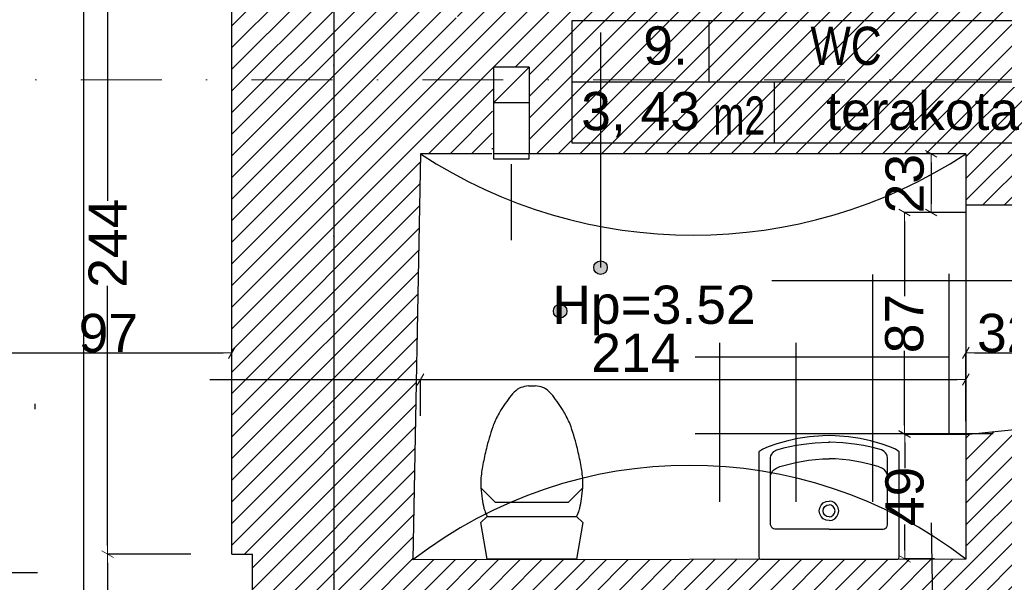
# Model space of a CAD drawing. Header units: millimetres. Extents: x 75543 to 124291, y -109148 to -86372.
# Tile 59 of 99: x 100734 to 104598, y -102226 to -100018. Entities that reach past the tile are written whole.
import ezdxf

# ---------------------------------------------------------------- set-up
doc = ezdxf.new("R2010")
doc.units = ezdxf.units.MM
doc.header["$MEASUREMENT"] = 0
doc.linetypes.add('Dot & Dashed', pattern=[670.277762, 317.5, -176.388889, 0, -176.388874])
for name, color, linetype in [('A-OPISY-2', 7, 'Continuous'), ('A-OPISY-3', 7, 'Continuous'), ('A-WIDOK', 7, 'Continuous'), ('A-WYSOKOSCI', 7, 'Continuous'), ('DIM MALY', 7, 'Continuous'), ('Drawing & Figure', 7, 'Continuous'), ('linia nadproza', 7, 'Continuous'), ('meble', 7, 'Continuous'), ('Nowe_0', 7, 'Continuous'), ('opisy inne', 7, 'Continuous'), ('POSADZKI', 7, 'Continuous'), ('SCIANY_KONSTR', 7, 'Continuous'), ('strop', 7, 'Continuous'), ('Structural - Bearing', 7, 'Continuous'), ('Structural - Grid', 7, 'Continuous'), ('WYCIĄG', 7, 'Continuous')]:
    doc.layers.add(name, color=color, linetype=linetype)
doc.styles.add('STYL_AUTOMATYCZNY_1', font='arial.ttf')
doc.styles.add('STYL_AUTOMATYCZNY_2', font='arial.ttf')
doc.styles.add('STYL_AUTOMATYCZNY_6', font='arial.ttf', dxfattribs={"width": 0.8})
doc.styles.add('STYL_AUTOMATYCZNY_7', font='arial.ttf', dxfattribs={"width": 0.7})
doc.dimstyles.new('STYL_AUTOMATYCZNY__2', dxfattribs={"dimtxt": 150, "dimasz": 34.231941, "dimexe": 0.18, "dimexo": 3, "dimgap": 0, "dimtad": 1, "dimdec": 0, "dimlfac": 0.1, "dimzin": 0, "dimdsep": 46, "dimtxsty": 'STYL_AUTOMATYCZNY_2', "dimblk": 'ARROWHEAD_2', "dimblk1": 'ARROWHEAD_2', "dimblk2": 'ARROWHEAD_2', "dimcen": 0.09, "dimclrd": 5, "dimclre": 5, "dimclrt": 1, "dimadec": 0, "dimazin": 0, "dimtfac": 1, "dimtdec": 4, "dimtmove": 0, "dimatfit": 3, "dimfxl": 0, "dimtolj": 1, "dimtzin": 0, "dimarcsym": 0})
doc.dimstyles.new('STYL_AUTOMATYCZNY__3', dxfattribs={"dimtxt": 150, "dimasz": 34.231941, "dimexe": 0.18, "dimexo": 3, "dimgap": 0, "dimtad": 1, "dimtih": 1, "dimtoh": 1, "dimdec": 0, "dimlfac": 0.1, "dimzin": 0, "dimdsep": 46, "dimtxsty": 'STYL_AUTOMATYCZNY_2', "dimblk": 'ARROWHEAD_2', "dimblk1": 'ARROWHEAD_2', "dimblk2": 'ARROWHEAD_2', "dimcen": 0.09, "dimclrd": 5, "dimclre": 5, "dimclrt": 1, "dimadec": 0, "dimazin": 0, "dimtfac": 1, "dimtdec": 4, "dimtmove": 0, "dimatfit": 3, "dimfxl": 0, "dimtolj": 1, "dimtzin": 0, "dimarcsym": 0})
doc.dimstyles.new('STYL_AUTOMATYCZNY__4', dxfattribs={"dimtxt": 150, "dimasz": 34.231941, "dimexe": 0.18, "dimexo": 3, "dimgap": 0, "dimtad": 1, "dimdec": 0, "dimlfac": 0.1, "dimzin": 0, "dimdsep": 46, "dimtxsty": 'STYL_AUTOMATYCZNY_2', "dimblk": 'ARROWHEAD_2', "dimblk1": 'ARROWHEAD_2', "dimblk2": 'ARROWHEAD_2', "dimcen": 0.09, "dimclrd": 5, "dimclre": 5, "dimclrt": 1, "dimadec": 0, "dimazin": 0, "dimtfac": 1, "dimtdec": 4, "dimtmove": 2, "dimatfit": 3, "dimfxl": 0, "dimtolj": 1, "dimtzin": 0, "dimarcsym": 0})
doc.dimstyles.new('STYL_AUTOMATYCZNY__7', dxfattribs={"dimtxt": 150, "dimasz": 34.231941, "dimexe": 0.18, "dimexo": 3, "dimgap": 0, "dimtad": 1, "dimtih": 1, "dimtoh": 1, "dimdec": 0, "dimlfac": 0.1, "dimzin": 0, "dimdsep": 46, "dimtxsty": 'STYL_AUTOMATYCZNY_2', "dimblk": 'ARROWHEAD_2', "dimblk1": 'ARROWHEAD_2', "dimblk2": 'ARROWHEAD_2', "dimcen": 0.09, "dimclrd": 5, "dimclre": 5, "dimclrt": 1, "dimadec": 0, "dimazin": 0, "dimtfac": 1, "dimtdec": 4, "dimtmove": 2, "dimatfit": 3, "dimfxl": 0, "dimtolj": 1, "dimtzin": 0, "dimarcsym": 0})

# ---------------------------------------------------------------- blocks, each defined once
blk = doc.blocks.new('ARROWHEAD_2')
at = {"color": 0, "linetype": 'Continuous', "lineweight": 0}
for p, q in [((0, 0), (-1, 0)), ((-0.38, -0.66), (0.38, 0.66))]:
    blk.add_line(p, q, dxfattribs=at)
blk = doc.blocks.new('*D144')
at = {"layer": 'Defpoints', "color": 0}
for p in [(101079.4, -99674.8), (101408.5, -99674.8), (101408.7, -102115.2)]:
    blk.add_point(p, dxfattribs=at)
at = {"layer": 'DIM MALY', "color": 5, "lineweight": -2}
for p, q in [((101405.5, -99674.8), (101079.2, -99674.8)), ((101079.4, -99709.1), (101079.4, -100728.7)), ((101079.4, -102081), (101079.4, -101062.1)), ((101405.7, -102115.2), (101079.2, -102115.2))]:
    blk.add_line(p, q, dxfattribs=at)
at = {"layer": 'DIM MALY', "color": 5, "lineweight": -2, "xscale": 34.23194115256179, "yscale": 34.23194115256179, "zscale": 34.23194115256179}
for p, rotation in [((101079.4, -99674.8), 90), ((101079.4, -102115.2), 270)]:
    blk.add_blockref('ARROWHEAD_2', p, dxfattribs=dict(at, rotation=rotation))
at = {"layer": 'DIM MALY', "color": 1, "insert": (101079.4, -100895.4), "char_height": 150, "attachment_point": 5, "rotation": 90, "style": 'STYL_AUTOMATYCZNY_2'}
blk.add_mtext('\\A1;244', dxfattribs=at)
blk = doc.blocks.new('*D145')
at = {"layer": 'Defpoints', "color": 0}
for p in [(101079.4, -102115.2), (101408.7, -102115.2), (101488.7, -104725.5)]:
    blk.add_point(p, dxfattribs=at)
at = {"layer": 'DIM MALY', "color": 5, "lineweight": -2}
for p, q in [((101405.7, -102115.2), (101079.2, -102115.2)), ((101079.4, -102149.5), (101079.4, -103268.2)), ((101079.4, -104691.3), (101079.4, -103573.2)), ((101485.7, -104725.5), (101079.2, -104725.5))]:
    blk.add_line(p, q, dxfattribs=at)
at = {"layer": 'DIM MALY', "color": 5, "lineweight": -2, "xscale": 34.23194115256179, "yscale": 34.23194115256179, "zscale": 34.23194115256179}
for p, rotation in [((101079.4, -102115.2), 90), ((101079.4, -104725.5), 270)]:
    blk.add_blockref('ARROWHEAD_2', p, dxfattribs=dict(at, rotation=rotation))
at = {"layer": 'DIM MALY', "color": 1, "insert": (101079.4, -103420.7), "char_height": 150, "attachment_point": 5, "rotation": 90, "style": 'STYL_AUTOMATYCZNY_2'}
blk.add_mtext('\\A1;261', dxfattribs=at)
blk = doc.blocks.new('*D146')
at = {"layer": 'Defpoints', "color": 0}
for p in [(101079.4, -99674.8), (101408.5, -99674.8), (101408.7, -102115.2)]:
    blk.add_point(p, dxfattribs=at)
at = {"layer": 'DIM MALY', "color": 5, "lineweight": -2}
for p, q in [((101405.5, -99674.8), (101079.2, -99674.8)), ((101079.4, -99709.1), (101079.4, -100728.7)), ((101079.4, -102081), (101079.4, -101062.1)), ((101405.7, -102115.2), (101079.2, -102115.2))]:
    blk.add_line(p, q, dxfattribs=at)
at = {"layer": 'DIM MALY', "color": 5, "lineweight": -2, "xscale": 34.23194115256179, "yscale": 34.23194115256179, "zscale": 34.23194115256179}
for p, rotation in [((101079.4, -99674.8), 90), ((101079.4, -102115.2), 270)]:
    blk.add_blockref('ARROWHEAD_2', p, dxfattribs=dict(at, rotation=rotation))
at = {"layer": 'DIM MALY', "color": 1, "insert": (101079.4, -100895.4), "char_height": 150, "attachment_point": 5, "rotation": 90, "style": 'STYL_AUTOMATYCZNY_2'}
blk.add_mtext('\\A1;244', dxfattribs=at)
blk = doc.blocks.new('*D227')
at = {"layer": 'Defpoints', "color": 0}
for p in [(104447.3, -101430.2), (102307.3, -101575.9), (104447.3, -101595.9)]:
    blk.add_point(p, dxfattribs=at)
at = {"layer": 'DIM MALY', "color": 5, "lineweight": -2}
for p, q in [((102307.3, -101572.9), (102307.3, -101430)), ((102341.5, -101430.2), (104413, -101430.2)), ((104447.3, -101592.9), (104447.3, -101430))]:
    blk.add_line(p, q, dxfattribs=at)
at = {"layer": 'DIM MALY', "color": 5, "lineweight": -2, "xscale": 34.23194115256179, "yscale": 34.23194115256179, "zscale": 34.23194115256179, "rotation": 180}
blk.add_blockref('ARROWHEAD_2', (102307.3, -101430.2), dxfattribs=at)
at = {"layer": 'DIM MALY', "color": 5, "lineweight": -2, "xscale": 34.23194115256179, "yscale": 34.23194115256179, "zscale": 34.23194115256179}
blk.add_blockref('ARROWHEAD_2', (104447.3, -101430.2), dxfattribs=at)
at = {"layer": 'DIM MALY', "color": 1, "insert": (103152.1, -101325.2), "char_height": 150, "attachment_point": 5, "style": 'STYL_AUTOMATYCZNY_2'}
blk.add_mtext('\\A1;214', dxfattribs=at)
blk = doc.blocks.new('*D228')
at = {"layer": 'Defpoints', "color": 0}
for p in [(104768.7, -101325.2), (104768.7, -101337.7), (104447.3, -101595.9)]:
    blk.add_point(p, dxfattribs=at)
at = {"layer": 'DIM MALY', "color": 5, "lineweight": -2}
for p, q in [((104447.3, -101592.9), (104447.3, -101325)), ((104481.5, -101325.2), (104734.5, -101325.2)), ((104768.7, -101334.7), (104768.7, -101325))]:
    blk.add_line(p, q, dxfattribs=at)
at = {"layer": 'DIM MALY', "color": 5, "lineweight": -2, "xscale": 34.23194115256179, "yscale": 34.23194115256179, "zscale": 34.23194115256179, "rotation": 180}
blk.add_blockref('ARROWHEAD_2', (104447.3, -101325.2), dxfattribs=at)
at = {"layer": 'DIM MALY', "color": 5, "lineweight": -2, "xscale": 34.23194115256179, "yscale": 34.23194115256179, "zscale": 34.23194115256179}
blk.add_blockref('ARROWHEAD_2', (104768.7, -101325.2), dxfattribs=at)
at = {"layer": 'DIM MALY', "color": 1, "insert": (104607.7, -101248.5), "char_height": 150, "attachment_point": 5, "style": 'STYL_AUTOMATYCZNY_2'}
blk.add_mtext('\\A1;32', dxfattribs=at)
blk = doc.blocks.new('*D232')
at = {"layer": 'Defpoints', "color": 0}
for p in [(104447.3, -100544.9), (104311.4, -100775.2), (104447.3, -100775.2)]:
    blk.add_point(p, dxfattribs=at)
at = {"layer": 'DIM MALY', "color": 5, "lineweight": -2}
for p, q in [((104444.3, -100544.9), (104311.3, -100544.9)), ((104311.4, -100579.2), (104311.4, -100741)), ((104444.3, -100775.2), (104311.3, -100775.2))]:
    blk.add_line(p, q, dxfattribs=at)
at = {"layer": 'DIM MALY', "color": 5, "lineweight": -2, "xscale": 34.23194115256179, "yscale": 34.23194115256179, "zscale": 34.23194115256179}
for p, rotation in [((104311.4, -100544.9), 90), ((104311.4, -100775.2), 270)]:
    blk.add_blockref('ARROWHEAD_2', p, dxfattribs=dict(at, rotation=rotation))
at = {"layer": 'DIM MALY', "color": 1, "insert": (104207.9, -100661.8), "char_height": 150, "attachment_point": 5, "rotation": 90, "style": 'STYL_AUTOMATYCZNY_2'}
blk.add_mtext('\\A1;23', dxfattribs=at)
blk = doc.blocks.new('*D233')
at = {"layer": 'Defpoints', "color": 0}
for p in [(104206.4, -100775.2), (104447.3, -100775.2), (104447.3, -101645.2)]:
    blk.add_point(p, dxfattribs=at)
at = {"layer": 'DIM MALY', "color": 5, "lineweight": -2}
for p, q in [((104444.3, -100775.2), (104206.3, -100775.2)), ((104206.4, -100809.4), (104206.4, -101102.9)), ((104206.4, -101611), (104206.4, -101318)), ((104444.3, -101645.2), (104206.3, -101645.2))]:
    blk.add_line(p, q, dxfattribs=at)
at = {"layer": 'DIM MALY', "color": 5, "lineweight": -2, "xscale": 34.23194115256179, "yscale": 34.23194115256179, "zscale": 34.23194115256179}
for p, rotation in [((104206.4, -100775.2), 90), ((104206.4, -101645.2), 270)]:
    blk.add_blockref('ARROWHEAD_2', p, dxfattribs=dict(at, rotation=rotation))
at = {"layer": 'DIM MALY', "color": 1, "insert": (104206.4, -101210.5), "char_height": 150, "attachment_point": 5, "rotation": 90, "style": 'STYL_AUTOMATYCZNY_2'}
blk.add_mtext('\\A1;87', dxfattribs=at)
blk = doc.blocks.new('*D234')
at = {"layer": 'Defpoints', "color": 0}
for p in [(104558, -101643.4), (104207.4, -102133.4), (104327.8, -102133.4)]:
    blk.add_point(p, dxfattribs=at)
at = {"layer": 'DIM MALY', "color": 5, "lineweight": -2}
for p, q in [((104555, -101643.4), (104207.3, -101643.4)), ((104207.4, -101677.6), (104207.4, -101778)), ((104207.4, -102099.2), (104207.4, -101999.3)), ((104324.8, -102133.4), (104207.3, -102133.4))]:
    blk.add_line(p, q, dxfattribs=at)
at = {"layer": 'DIM MALY', "color": 5, "lineweight": -2, "xscale": 34.23194115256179, "yscale": 34.23194115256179, "zscale": 34.23194115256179}
for p, rotation in [((104207.4, -101643.4), 90), ((104207.4, -102133.4), 270)]:
    blk.add_blockref('ARROWHEAD_2', p, dxfattribs=dict(at, rotation=rotation))
at = {"layer": 'DIM MALY', "color": 1, "insert": (104207.4, -101888.6), "char_height": 150, "attachment_point": 5, "rotation": 90, "style": 'STYL_AUTOMATYCZNY_2'}
blk.add_mtext('\\A1;49', dxfattribs=at)
blk = doc.blocks.new('*D501')
at = {"layer": 'Defpoints', "color": 0}
for p in [(100597.3, -101178.3), (101567.3, -101325.2), (101567.3, -101777.1)]:
    blk.add_point(p, dxfattribs=at)
at = {"layer": 'DIM MALY', "color": 5, "lineweight": -2}
for p, q in [((100597.3, -101181.3), (100597.3, -101325.4)), ((100631.5, -101325.2), (101533, -101325.2)), ((101567.3, -101774.1), (101567.3, -101325))]:
    blk.add_line(p, q, dxfattribs=at)
at = {"layer": 'DIM MALY', "color": 5, "lineweight": -2, "xscale": 34.23194115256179, "yscale": 34.23194115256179, "zscale": 34.23194115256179, "rotation": 180}
blk.add_blockref('ARROWHEAD_2', (100597.3, -101325.2), dxfattribs=at)
at = {"layer": 'DIM MALY', "color": 5, "lineweight": -2, "xscale": 34.23194115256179, "yscale": 34.23194115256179, "zscale": 34.23194115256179}
blk.add_blockref('ARROWHEAD_2', (101567.3, -101325.2), dxfattribs=at)
at = {"layer": 'DIM MALY', "color": 1, "insert": (101082, -101248.6), "char_height": 150, "attachment_point": 5, "style": 'STYL_AUTOMATYCZNY_2'}
blk.add_mtext('\\A1;97', dxfattribs=at)
blk = doc.blocks.new('*D677')
at = {"layer": 'Defpoints', "color": 0}
for p in [(101636.2, -99675.1), (100983.1, -104725.5), (100984.4, -104725.5)]:
    blk.add_point(p, dxfattribs=at)
at = {"layer": 'DIM MALY', "color": 5, "lineweight": -2}
for p, q in [((101633.2, -99675.1), (100984.2, -99675.1)), ((100984.4, -99709.3), (100984.4, -104691.3)), ((100986.1, -104725.5), (100984.6, -104725.5))]:
    blk.add_line(p, q, dxfattribs=at)
at = {"layer": 'DIM MALY', "color": 5, "lineweight": -2, "xscale": 34.23194115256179, "yscale": 34.23194115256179, "zscale": 34.23194115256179}
for p, rotation in [((100984.4, -99675.1), 90), ((100984.4, -104725.5), 270)]:
    blk.add_blockref('ARROWHEAD_2', p, dxfattribs=dict(at, rotation=rotation))
at = {"layer": 'DIM MALY', "color": 1, "insert": (100879.4, -102493.6), "char_height": 150, "attachment_point": 5, "rotation": 90, "style": 'STYL_AUTOMATYCZNY_2'}
blk.add_mtext('\\A1;505', dxfattribs=at)
blk = doc.blocks.new('*D993')
at = {"layer": 'Defpoints', "color": 0}
for p in [(95367.3, -89539.7), (101967.3, -89539.7), (101967.3, -107560.1)]:
    blk.add_point(p, dxfattribs=at)
at = {"layer": 'DIM MALY', "color": 5, "lineweight": -2}
for p, q in [((95367.3, -89542.7), (95367.3, -107560.3)), ((101967.3, -89542.7), (101967.3, -107560.3)), ((95401.5, -107560.1), (101933, -107560.1))]:
    blk.add_line(p, q, dxfattribs=at)
at = {"layer": 'DIM MALY', "color": 5, "lineweight": -2, "xscale": 34.23194115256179, "yscale": 34.23194115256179, "zscale": 34.23194115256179, "rotation": 180}
blk.add_blockref('ARROWHEAD_2', (95367.3, -107560.1), dxfattribs=at)
at = {"layer": 'DIM MALY', "color": 5, "lineweight": -2, "xscale": 34.23194115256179, "yscale": 34.23194115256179, "zscale": 34.23194115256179}
blk.add_blockref('ARROWHEAD_2', (101967.3, -107560.1), dxfattribs=at)
at = {"layer": 'DIM MALY', "color": 1, "insert": (98666.9, -107483.6), "char_height": 150, "attachment_point": 5, "style": 'STYL_AUTOMATYCZNY_2'}
blk.add_mtext('\\A1;660', dxfattribs=at)
blk = doc.blocks.new('*D994')
at = {"layer": 'Defpoints', "color": 0}
for p in [(101967.3, -89539.7), (107158.2, -89539.7), (107158.2, -107560.1)]:
    blk.add_point(p, dxfattribs=at)
at = {"layer": 'DIM MALY', "color": 5, "lineweight": -2}
for p, q in [((101967.3, -89542.7), (101967.3, -107560.3)), ((107158.2, -89542.7), (107158.2, -107560.3)), ((102001.5, -107560.1), (107123.9, -107560.1))]:
    blk.add_line(p, q, dxfattribs=at)
at = {"layer": 'DIM MALY', "color": 5, "lineweight": -2, "xscale": 34.23194115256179, "yscale": 34.23194115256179, "zscale": 34.23194115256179, "rotation": 180}
blk.add_blockref('ARROWHEAD_2', (101967.3, -107560.1), dxfattribs=at)
at = {"layer": 'DIM MALY', "color": 5, "lineweight": -2, "xscale": 34.23194115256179, "yscale": 34.23194115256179, "zscale": 34.23194115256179}
blk.add_blockref('ARROWHEAD_2', (107158.2, -107560.1), dxfattribs=at)
at = {"layer": 'DIM MALY', "color": 1, "insert": (104562.3, -107483.6), "char_height": 150, "attachment_point": 5, "style": 'STYL_AUTOMATYCZNY_2'}
blk.add_mtext('\\A1;519', dxfattribs=at)

msp = doc.modelspace()

# ---------------------------------------------------------------- hatches: boundary and pattern name
at = {"layer": 'A-OPISY-3'}
msp.add_hatch(color=256, dxfattribs=at).paths.add_polyline_path([(103040.4, -100991.1, 1), (102987, -100991.1, 1)])
at = {"layer": 'A-WYSOKOSCI'}
msp.add_hatch(color=256, dxfattribs=at).paths.add_polyline_path([(102881.9, -101161.6, 1), (102828.5, -101161.6, 1)])
at = {"layer": 'Drawing & Figure'}
h = msp.add_hatch(dxfattribs=at)
h.set_pattern_fill('Common_Brick_0003', color=256, style=0, pattern_type=2)
h.set_pattern_definition([(45, (0, 0), (-42.426407, 42.426407), [])])
h.paths.add_polyline_path([(100597.2, -99673.5), (100984.4, -99674.1), (101567.2, -99675.1), (101567.2, -99753.6), (101567.2, -99893.6), (101567.2, -101430.2), (101567.3, -102115.2), (101647.3, -102115.2), (101647.3, -103725.2), (101647.3, -104725.5), (100777.3, -104725.5), (100668.1, -105005.5), (100668.1, -105264.9), (100668.1, -105275.5), (100897.6, -105340.5), (100897.6, -105390.9), (100910.3, -105390.9, 0.270785), (100955.9, -105442), (100966.7, -105446.2, -0.334097), (100987.3, -105475.2), (100997.3, -105475.2), (100997.3, -105485.5), (101062.2, -105485.5), (101962.3, -105485.5), (102027.3, -105485.5), (102027.3, -105475.2), (102037.3, -105475.2, -0.334097), (102057.9, -105446.2), (102068.6, -105442, 0.270785), (102114.3, -105390.9), (102126.9, -105390.9), (102126.9, -105340.5), (102356.5, -105275.5), (102356.5, -105005.5), (102377.3, -104725.5), (102287.3, -104725.5), (102287.3, -103725.2), (102287.3, -102275.5), (104316.1, -102275.5), (104447.3, -102275.5), (104447.3, -103725.5), (104638.7, -103717.6), (104768.7, -103717.6), (104768.7, -103716.6), (104768.7, -101677.4), (104768.7, -101626.4), (104638.7, -101626.4), (104447.3, -101645.2), (104447.3, -102135.2), (104313.8, -102135.4), (102277.4, -102137.7), (102290.6, -101430.2), (102307.3, -100544.9), (102587.3, -100544.9), (102593.5, -100204.9), (102733.5, -100204.9), (102733.5, -100544.9), (104447.3, -100544.9), (104447.3, -100746.2), (104768.7, -100746.2), (104768.7, -100544.9), (105807.3, -100544.9), (105807.3, -99964.9), (102477.6, -99964.9), (102447.9, -100013.9), (102443.6, -99997.5), (102477.6, -99964.9), (102187.3, -99964.9), (102187.3, -99844.9), (102192.2, -98890.5), (102207.3, -96002.6), (102207.3, -96002.4), (102087.6, -96002.4), (101631.6, -96045), (101637.1, -98890.5), (101637.3, -98965.2), (100984.4, -98964.1), (100597.2, -98963.5)])
at = {"layer": 'Nowe_0'}
msp.add_hatch(color=256, dxfattribs=at).paths.add_polyline_path([(100792.2, -101524.2), (100792.2, -101547.1), (100796.8, -101547.1), (100796.8, -101524.2)])

# ---------------------------------------------------------------- linework, layer by layer
at = {"layer": 'A-OPISY-3'}
for p, q in [((103438.7, -100022.2), (103438.7, -100262.3)), ((103013.7, -100068.4), (103013.7, -100991.1)), ((102902.6, -100262.2), (104902.6, -100262.2)), ((103695.6, -100262.3), (103695.6, -100502.2))]:
    msp.add_line(p, q, dxfattribs=at)
msp.add_lwpolyline([(102902.6, -100502.2), (102902.6, -100022.2), (104902.6, -100022.2), (104902.6, -100502.2)], close=True, dxfattribs=at)
msp.add_circle((103013.7, -100991.1), 26.7, dxfattribs=at)
at = {"layer": 'A-WIDOK'}
for p, q in [((102593.5, -100344.9), (102733.5, -100204.9)), ((102733.5, -100344.9), (102593.5, -100344.9))]:
    msp.add_line(p, q, dxfattribs=at)
at = {"layer": 'A-WYSOKOSCI'}
msp.add_circle((102855.2, -101161.6), 26.7, dxfattribs=at)
at = {"layer": 'DIM MALY'}
for p, q in [((101480.2, -101430.2), (102581.4, -101430.2)), ((104311.4, -101992.6), (104319.7, -102495.8))]:
    msp.add_line(p, q, dxfattribs=at)
at = {"layer": 'linia nadproza'}
msp.add_line((104447.3, -100746.2), (104447.3, -101645.2), dxfattribs=at)
at = {"layer": 'meble'}
for p, q in [((102730.8, -101455.2), (102744.3, -101455.2)), ((102744.3, -101455.2), (102757.8, -101455.2)), ((103705, -101706.4), (103738.2, -101697.3)), ((103738.2, -101697.3), (103775, -101689.2)), ((103775, -101689.2), (103810.1, -101683.4)), ((103810.1, -101683.4), (103856, -101678)), ((103856, -101678), (103907.3, -101676.3)), ((103907.3, -101676.3), (103910.5, -101676.3)), ((103913.6, -101676.3), (103910.5, -101676.3)), ((103965, -101678), (103913.6, -101676.3)), ((104010.9, -101683.4), (103965, -101678)), ((104046, -101689.2), (104010.9, -101683.4)), ((104082.8, -101697.3), (104046, -101689.2)), ((104116, -101706.4), (104082.8, -101697.3)), ((103681.2, -101737.1), (103682.4, -101729.2)), ((103681.2, -102000.7), (103681.2, -101737.1)), ((103682.4, -101729.2), (103685.4, -101722.9)), ((103685.4, -101722.9), (103689.4, -101717.6)), ((103689.4, -101717.6), (103693.6, -101712.5)), ((103693.6, -101712.5), (103705, -101706.4)), ((103830, -101746.6), (103884.9, -101741.8)), ((103884.9, -101741.8), (103910.5, -101741.8)), ((103936.1, -101741.8), (103910.5, -101741.8)), ((103991, -101746.6), (103936.1, -101741.8)), ((104127.4, -101712.5), (104116, -101706.4)), ((104131.6, -101717.6), (104127.4, -101712.5)), ((104135.6, -101722.9), (104131.6, -101717.6)), ((104138.6, -101729.2), (104135.6, -101722.9)), ((104139.7, -101737.1), (104138.6, -101729.2)), ((104139.7, -102000.7), (104139.7, -101737.1)), ((103693.2, -101784.7), (103701.2, -101779)), ((103701.2, -101779), (103717.8, -101771.8)), ((103717.8, -101771.8), (103742.9, -101764.3)), ((103742.9, -101764.3), (103780.4, -101755.2)), ((103780.4, -101755.2), (103830, -101746.6)), ((104040.6, -101755.2), (103991, -101746.6)), ((104078.1, -101764.3), (104040.6, -101755.2)), ((104103.2, -101771.8), (104078.1, -101764.3)), ((104119.8, -101779), (104103.2, -101771.8)), ((104127.7, -101784.7), (104119.8, -101779)), ((103681.2, -101806), (103687.6, -101791.4)), ((103687.6, -101791.4), (103693.2, -101784.7)), ((104133.4, -101791.4), (104127.7, -101784.7)), ((104139.7, -101806), (104133.4, -101791.4)), ((102544.3, -101855.3), (102600.3, -101911.6)), ((102944.2, -101855.3), (102888.3, -101911.6)), ((102600.3, -101911.6), (102888.3, -101911.6)), ((103872.4, -101945.2), (103874.3, -101933.5)), ((103874.3, -101933.5), (103879.7, -101922.8)), ((103879.7, -101922.8), (103888.1, -101914.4)), ((103887.1, -101945.2), (103888.9, -101936.3)), ((103888.1, -101914.4), (103898.7, -101909)), ((103888.9, -101936.3), (103893.9, -101928.7)), ((103893.9, -101928.7), (103901.5, -101923.6)), ((103898.7, -101909), (103910.5, -101907.1)), ((103901.5, -101923.6), (103910.5, -101921.8)), ((103922.3, -101909), (103910.5, -101907.1)), ((103919.5, -101923.6), (103910.5, -101921.8)), ((103927.1, -101928.7), (103919.5, -101923.6)), ((103932.9, -101914.4), (103922.3, -101909)), ((103932.1, -101936.3), (103927.1, -101928.7)), ((103933.9, -101945.2), (103932.1, -101936.3)), ((103941.3, -101922.8), (103932.9, -101914.4)), ((103946.7, -101933.5), (103941.3, -101922.8)), ((103948.6, -101945.2), (103946.7, -101933.5)), ((102544.2, -101991.7), (102569.4, -101967.7)), ((102569.4, -101967.7), (102919.2, -101967.7)), ((102919.2, -101967.7), (102944.4, -101991.7)), ((103874.3, -101957), (103872.4, -101945.2)), ((103879.7, -101967.6), (103874.3, -101957)), ((103888.1, -101976.1), (103879.7, -101967.6)), ((103888.9, -101954.2), (103887.1, -101945.2)), ((103893.9, -101961.8), (103888.9, -101954.2)), ((103901.5, -101966.9), (103893.9, -101961.8)), ((103910.5, -101968.6), (103901.5, -101966.9)), ((103910.5, -101968.6), (103919.5, -101966.9)), ((103919.5, -101966.9), (103927.1, -101961.8)), ((103927.1, -101961.8), (103932.1, -101954.2)), ((103932.1, -101954.2), (103933.9, -101945.2)), ((103932.9, -101976.1), (103941.3, -101967.6)), ((103941.3, -101967.6), (103946.7, -101957)), ((103946.7, -101957), (103948.6, -101945.2)), ((102569.3, -102135.2), (102544.2, -101991.7)), ((102944.4, -101991.7), (102919.3, -102135.2)), ((103683, -102006), (103681.2, -102000.7)), ((103685.4, -102010.6), (103683, -102006)), ((103688.4, -102013.8), (103685.4, -102010.6)), ((103692.9, -102016.4), (103688.4, -102013.8)), ((103898.7, -101981.5), (103888.1, -101976.1)), ((103910.5, -101983.3), (103898.7, -101981.5)), ((103910.5, -101983.3), (103922.3, -101981.5)), ((103922.3, -101981.5), (103932.9, -101976.1)), ((104128.1, -102016.4), (104132.6, -102013.8)), ((104132.6, -102013.8), (104135.6, -102010.6)), ((104135.6, -102010.6), (104138, -102006)), ((104138, -102006), (104139.7, -102000.7)), ((103697.7, -102017.8), (103692.9, -102016.4)), ((103910.5, -102017.8), (103697.7, -102017.8)), ((103910.5, -102017.8), (104123.3, -102017.8)), ((104123.3, -102017.8), (104128.1, -102016.4)), ((102919.3, -102135.2), (102569.3, -102135.2))]:
    msp.add_line(p, q, dxfattribs=at)
msp.add_lwpolyline([(103910.5, -101650.2), (103885.9, -101650.7), (103833.8, -101654.7), (103788.1, -101661.7), (103748.4, -101670.1), (103705.5, -101682.2), (103671.5, -101693.8), (103650.3, -101703.9), (103635.5, -101714.3), (103635.5, -102126), (103636.2, -102131.1), (103637.9, -102133.9), (103641.1, -102135.2), (103910.5, -102135.2), (104179.9, -102135.2), (104183.1, -102133.9), (104184.8, -102131.1), (104185.5, -102126), (104185.5, -101714.3), (104170.7, -101703.9), (104149.5, -101693.8), (104115.5, -101682.2), (104072.6, -101670.1), (104032.9, -101661.7), (103987.2, -101654.7), (103935.1, -101650.7)], close=True, dxfattribs=at)
for centre, radius, start, end in [((102939.4, -101748.5), 376.7, 131.845, 137.3307), ((102752.5, -101580.3), 129.6, 113.447, 119.7911), ((102756.5, -101654.6), 201, 97.368, 106.0643), ((102742.6, -101603.8), 149.3, 72.4257, 84.1419), ((102734.8, -101582.9), 132.5, 60.2777, 66.4842), ((102689, -101606.6), 178, 39.5998, 51.2245), ((103383.8, -102038.6), 904.4, 142.9054, 147.7802), ((102160.5, -102000.1), 836.7, 32.0226, 37.2919), ((103168.7, -101863.1), 629.7, 150.8553, 155.7987), ((101988, -102029.9), 1001, 25.1183, 28.2277), ((103974.6, -102073.9), 1457.8, 161.2345, 164.8435), ((101853.1, -101970.5), 1103.4, 14.5767, 19.3453), ((105436.3, -102357.6), 2944.9, 166.9534, 168.2183), ((99049.6, -102578.2), 3971.4, 11.9452, 12.8831), ((103388, -101917), 849.8, 169.0987, 173.1768), ((101443, -102019.5), 1515.1, 7.7187, 10.0058), ((103038.8, -101835.2), 495, 177.784, 182.216), ((102486.2, -101835.2), 458.6, 357.608, 2.392), ((103999.6, -101708.6), 1462.7, 185.7166, 187.4654), ((101765.1, -101740.5), 1184.8, 352.3294, 354.4885), ((103001.2, -101835.2), 456.3, 187.9894, 192.5778), ((103579.4, -101587.6), 1080.8, 198.7281, 199.7766), ((102685.3, -101858.7), 258.8, 338.5574, 342.9378), ((101876.5, -101724.4), 1076.9, 348.7445, 350.6883), ((102849.5, -101823.6), 315, 204.3122, 207.2351), ((102771.3, -101887.4), 168.3, 331.49, 336.9627)]:
    msp.add_arc(centre, radius, start, end, dxfattribs=at)
at = {"layer": 'opisy inne'}
msp.add_line((100803.8, -102188.8), (99894, -102188.8), dxfattribs=at)
at = {"layer": 'POSADZKI'}
for p, q in [((103685.7, -101041.4), (104638.7, -101041.4)), ((104080.6, -101018), (104080.6, -101909.4)), ((104380.6, -101016.1), (104380.6, -101645.2)), ((103480.6, -101286.4), (103480.6, -101909.4)), ((103780.6, -101286.4), (103780.6, -101909.4)), ((103385.7, -101341.4), (104380.6, -101341.4)), ((103385.7, -101641.4), (104380.6, -101641.4))]:
    msp.add_line(p, q, dxfattribs=at)
at = {"layer": 'SCIANY_KONSTR'}
for p, q in [((102733.5, -100204.9), (102593.5, -100204.9)), ((102593.5, -100204.9), (102593.5, -100544.9)), ((102733.5, -100204.9), (102733.5, -100544.9)), ((102593.5, -100524.9), (102587.3, -100524.9))]:
    msp.add_line(p, q, dxfattribs=at)
at = {"layer": 'strop'}
for centre, radius, start, end in [((103377.3, -98907.7), 1955.9, 236.8342, 303.1658), ((103363.9, -103544), 1777.2, 52.4404, 127.691)]:
    msp.add_arc(centre, radius, start, end, dxfattribs=at)
at = {"layer": 'Structural - Bearing'}
for p, q in [((101567.3, -102115.2), (101567.2, -99893.6)), ((102307.3, -100544.9), (102277.4, -102137.7)), ((102587.3, -100544.9), (102307.3, -100544.9)), ((104447.3, -100544.9), (102733.5, -100544.9)), ((104447.3, -100544.9), (104447.3, -100746.2)), ((104638.7, -100746.2), (104447.3, -100746.2)), ((104447.3, -101645.2), (104638.7, -101626.4)), ((104447.3, -101645.2), (104447.3, -102135.2)), ((101567.3, -102115.2), (101647.3, -102115.2)), ((101647.3, -104725.5), (101647.3, -102115.2)), ((104447.3, -102135.2), (102277.4, -102137.7))]:
    msp.add_line(p, q, dxfattribs=at)
at = {"layer": 'Structural - Grid', "linetype": 'Dot & Dashed', "lineweight": 15}
for p, q in [((101967.3, -107395.1), (101967.3, -90539.7)), ((118721.3, -100254.9), (80776.9, -100254.9))]:
    msp.add_line(p, q, dxfattribs=at)
at = {"layer": 'WYCIĄG'}
msp.add_lwpolyline([(102733.5, -100564.9), (102733.5, -100544.9), (102593.5, -100544.9), (102593.5, -100564.9)], close=True, dxfattribs=at)
msp.add_lwpolyline([(102663.5, -100585.7), (102663.5, -100736.3), (102663.5, -100884)], dxfattribs=at)

# ---------------------------------------------------------------- texts
at = {"layer": 'A-OPISY-2', "char_height": 150}
for s, insert, attachment_point, style in [('\\A1;{\\pql;\\fArial|b0|i0|c238|p0;\\W1.000000;9.}', (103181.6, -100196.6), 7, 'STYL_AUTOMATYCZNY_1'), ('\\A1;{\\pql;\\fArial|b0|i0|c238|p0;\\W0.800000;WC}', (103837.8, -100198.1), 7, 'STYL_AUTOMATYCZNY_6'), ('\\A1;{\\pql;\\fArial|b0|i0|c238|p0;\\W1.000000;terakota}', (103899, -100453.2), 7, 'STYL_AUTOMATYCZNY_1'), ('\\A1;{\\pql;\\fArial|b0|i0|c238|p0;\\W1.000000;3, 43}', (102937.9, -100479.9), 7, 'STYL_AUTOMATYCZNY_1'), ('\\A1;{\\pqr;\\fArial|b0|i0|c238|p0;\\W0.700000;m2}', (103659.8, -100319.3), 3, 'STYL_AUTOMATYCZNY_7')]:
    msp.add_mtext(s, dxfattribs=dict(at, insert=insert, attachment_point=attachment_point, style=style))
at = {"layer": 'A-WYSOKOSCI', "insert": (103223.5, -101159.3), "char_height": 150, "attachment_point": 5, "style": 'STYL_AUTOMATYCZNY_1'}
msp.add_mtext('\\A1;{\\pqc;\\fArial|b0|i0|c238|p0;\\W1.000000;H\\fArial|b0|i0|c238|p0;\\W1.000000;p\\fArial|b0|i0|c238|p0;\\W1.000000;=3.52}', dxfattribs=at)

# ---------------------------------------------------------------- dimensions: what is measured, and where the dimension line sits
at = {"layer": 'DIM MALY'}
for base, p1, p2, dimstyle, picture, middle in [((101967.3, -107560.1), (95367.3, -89539.7), (101967.3, -89539.7), 'STYL_AUTOMATYCZNY__3', '*D993', (98666.9, -107560.1)), ((107158.2, -107560.1), (101967.3, -89539.7), (107158.2, -89539.7), 'STYL_AUTOMATYCZNY__3', '*D994', (104562.3, -107560.1)), ((101567.3, -101325.2), (100597.3, -101178.3), (101567.3, -101777.1), 'STYL_AUTOMATYCZNY__3', '*D501', (101082, -101325.2)), ((104768.7, -101325.2), (104447.3, -101595.9), (104768.7, -101337.7), 'STYL_AUTOMATYCZNY__3', '*D228', (104607.7, -101325.2)), ((104447.3, -101430.2), (102307.3, -101575.9), (104447.3, -101595.9), 'STYL_AUTOMATYCZNY__7', '*D227', (103152.1, -101325.2))]:
    dim = msp.add_linear_dim(base=base, p1=p1, p2=p2, dimstyle=dimstyle, dxfattribs=at)
    dim.commit()
    dim.dimension.update_dxf_attribs({"geometry": picture, "text_midpoint": middle, "dimtype": 160})
for base, p1, p2, angle, dimstyle, picture, middle in [((100984.4, -104725.5), (101636.2, -99675.1), (100983.1, -104725.5), 270, 'STYL_AUTOMATYCZNY__4', '*D677', (100879.4, -102493.6)), ((101079.4, -99674.8), (101408.7, -102115.2), (101408.5, -99674.8), 90, 'STYL_AUTOMATYCZNY__2', '*D144', (101079.4, -100895.4)), ((101079.4, -99674.8), (101408.7, -102115.2), (101408.5, -99674.8), 90, 'STYL_AUTOMATYCZNY__2', '*D146', (101079.4, -100895.4)), ((104311.4, -100775.2), (104447.3, -100544.9), (104447.3, -100775.2), 270, 'STYL_AUTOMATYCZNY__4', '*D232', (104207.9, -100661.8)), ((104206.4, -100775.2), (104447.3, -101645.2), (104447.3, -100775.2), 90, 'STYL_AUTOMATYCZNY__2', '*D233', (104206.4, -101210.5)), ((104207.4, -102133.4), (104558, -101643.4), (104327.8, -102133.4), 270, 'STYL_AUTOMATYCZNY__2', '*D234', (104207.4, -101888.6)), ((101079.4, -102115.2), (101488.7, -104725.5), (101408.7, -102115.2), 90, 'STYL_AUTOMATYCZNY__2', '*D145', (101079.4, -103420.7))]:
    dim = msp.add_linear_dim(base=base, p1=p1, p2=p2, angle=angle, dimstyle=dimstyle, dxfattribs=at)
    dim.commit()
    dim.dimension.update_dxf_attribs({"geometry": picture, "text_midpoint": middle, "dimtype": 160, "text_rotation": 90})

doc.saveas('drawing.dxf')
